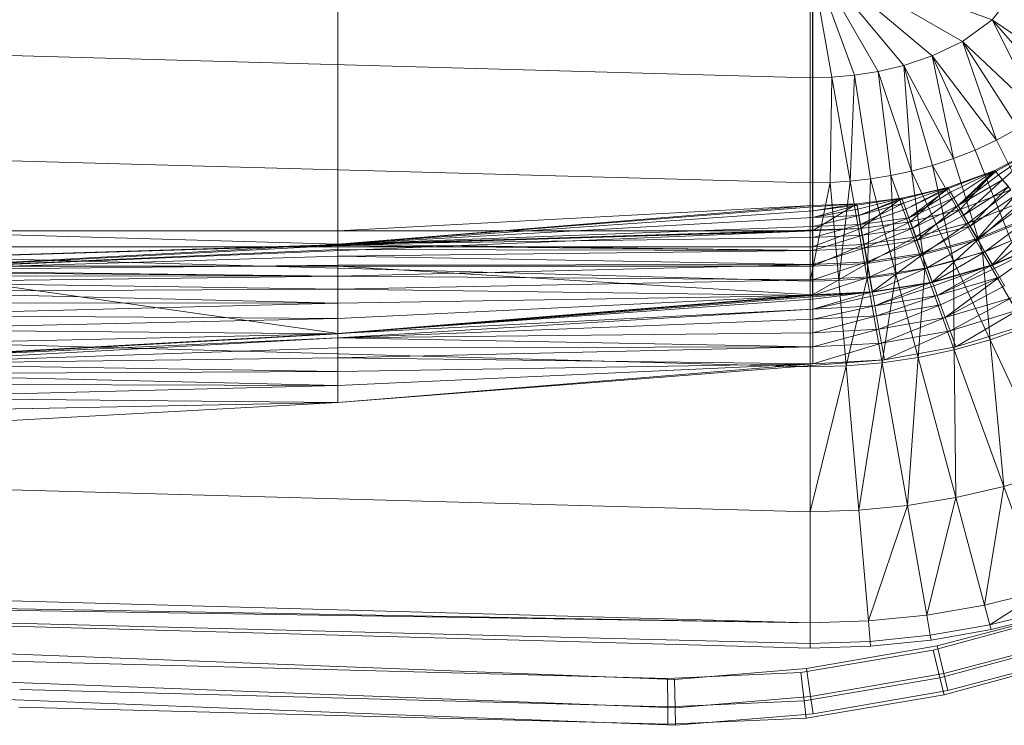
# Model space of a CAD drawing. Header units: metres. Extents: x 391.1 to 427.5, y 12.7 to 28.4.
# Tile 76 of 151: x 407.872 to 408.111, y 26.125 to 26.295. Entities that reach past the tile are written whole.
import ezdxf

# ---------------------------------------------------------------- set-up
doc = ezdxf.new("R2010")
doc.units = ezdxf.units.M
for name, color, linetype, lineweight in [('A-DETL-____-MBND', 7, 'Continuous', 18), ('A-DETL-GENF-OTLN', 7, 'Continuous', 18), ('A-GENM-____-OTLN', 7, 'Continuous', 18)]:
    doc.layers.add(name, color=color, linetype=linetype, lineweight=lineweight)

# ---------------------------------------------------------------- blocks, each defined once
blk = doc.blocks.new('Family - LONDR55-XX_ZZ-ARQ-CAA-M3D-Londres55-154724-04_ENLLUMENAT_P1')
at = {"layer": 'A-DETL-____-MBND', "color": 253, "true_color": 0xaaaaaa}
for p, q in [((0.3742, 0.40749), (0.36709, 0.72691)), ((0.3742, 0.40749), (0.36709, 0.72691)), ((0.21897, 0.7262), (0.23305, 0.21652)), ((0.24439, 0.7262), (0.25847, 0.21652)), ((0.26816, 0.7262), (0.28224, 0.21652)), ((0.28568, 0.7262), (0.26951, 0.2042)), ((0.26951, 0.2042), (0.28565, 0.7256)), ((0.26951, 0.2042), (0.28565, 0.7256)), ((0.27003, 0.21593), (0.28565, 0.7256)), ((0.27003, 0.21593), (0.28565, 0.7256)), ((0.28891, 0.7262), (0.30299, 0.21652)), ((0.32395, 0.7262), (0.33803, 0.21652)), ((0.35083, 0.7262), (0.36491, 0.21652)), ((0.35578, 0.7262), (0.36491, 0.21652)), ((0.35697, 0.7262), (0.36491, 0.21652)), ((0.35697, 0.7262), (0.36986, 0.21652)), ((0.35697, 0.7262), (0.37104, 0.21652)), ((0.27003, 0.44571), (0.27003, 0.33082)), ((0.27003, 0.44571), (0.2733, 0.33082)), ((0.27003, 0.44571), (0.27003, 0.33082)), ((0.27003, 0.44571), (0.2733, 0.33082)), ((0.27003, 0.21593), (0.27965, 0.44571)), ((0.27003, 0.21593), (0.27965, 0.44571)), ((0.27003, 0.44571), (0.27003, 0.33082)), ((0.27003, 0.44571), (0.27003, 0.33082)), ((0.27965, 0.44571), (0.2733, 0.33082)), ((0.2733, 0.33082), (0.27965, 0.44571)), ((0.27965, 0.44571), (0.2733, 0.33082)), ((0.2733, 0.33082), (0.27965, 0.44571)), ((0.27965, 0.44571), (0.27362, 0.33082)), ((0.27362, 0.33082), (0.27965, 0.44571)), ((0.27392, 0.44571), (0.27392, 0.33082)), ((0.27392, 0.44571), (0.27392, 0.33082)), ((0.27965, 0.44571), (0.2746, 0.33082)), ((0.2746, 0.33082), (0.27965, 0.44571)), ((0.27965, 0.44571), (0.2762, 0.33082)), ((0.2762, 0.33082), (0.27965, 0.44571)), ((0.27965, 0.44571), (0.27837, 0.33082)), ((0.27837, 0.33082), (0.27965, 0.44571)), ((0.27859, 0.44571), (0.27859, 0.33082)), ((0.27859, 0.44571), (0.29491, 0.33082)), ((0.27859, 0.44571), (0.27859, 0.33082)), ((0.27859, 0.44571), (0.29491, 0.33082)), ((0.27965, 0.44571), (0.28105, 0.33082)), ((0.27965, 0.44571), (0.28105, 0.33082)), ((0.27996, 0.44571), (0.28105, 0.33082)), ((0.27996, 0.44571), (0.28105, 0.33082)), ((0.28094, 0.44571), (0.28105, 0.33082)), ((0.28094, 0.44571), (0.28105, 0.33082)), ((0.28254, 0.44571), (0.28105, 0.33082)), ((0.28105, 0.33082), (0.28254, 0.44571)), ((0.28254, 0.44571), (0.28415, 0.33082)), ((0.28254, 0.44571), (0.28415, 0.33082)), ((0.28471, 0.44571), (0.28415, 0.33082)), ((0.28415, 0.33082), (0.28471, 0.44571)), ((0.28471, 0.44571), (0.28758, 0.33082)), ((0.28471, 0.44571), (0.28758, 0.33082)), ((0.28739, 0.44571), (0.28758, 0.33082)), ((0.28739, 0.44571), (0.28758, 0.33082)), ((0.29049, 0.44571), (0.28758, 0.33082)), ((0.28758, 0.33082), (0.29049, 0.44571)), ((0.29049, 0.44571), (0.29124, 0.33082)), ((0.29049, 0.44571), (0.29124, 0.33082)), ((0.29392, 0.44571), (0.29124, 0.33082)), ((0.29124, 0.33082), (0.29392, 0.44571)), ((0.29392, 0.44571), (0.29501, 0.33082)), ((0.29392, 0.44571), (0.29501, 0.33082)), ((0.30126, 0.44572), (0.29491, 0.33082)), ((0.29491, 0.33082), (0.30126, 0.44572)), ((0.29758, 0.44571), (0.29501, 0.33082)), ((0.29501, 0.33082), (0.29758, 0.44571)), ((0.29501, 0.33082), (0.30135, 0.44571)), ((0.30126, 0.44572), (0.29591, 0.33077)), ((0.29591, 0.33077), (0.30126, 0.44572)), ((0.29591, 0.33077), (0.30226, 0.44566)), ((0.29591, 0.33077), (0.30226, 0.44566)), ((0.30226, 0.44566), (0.29837, 0.33077)), ((0.29837, 0.33077), (0.30226, 0.44566)), ((0.30226, 0.44566), (0.3008, 0.33077)), ((0.3008, 0.33077), (0.30226, 0.44566)), ((0.30226, 0.44566), (0.30408, 0.33077)), ((0.30226, 0.44566), (0.30408, 0.33077)), ((0.30471, 0.44566), (0.30408, 0.33077)), ((0.30408, 0.33077), (0.30471, 0.44566)), ((0.30471, 0.44566), (0.3075, 0.33077)), ((0.30471, 0.44566), (0.3075, 0.33077)), ((0.30715, 0.44566), (0.3075, 0.33077)), ((0.30715, 0.44566), (0.3075, 0.33077)), ((0.31043, 0.44566), (0.3075, 0.33077)), ((0.3075, 0.33077), (0.31043, 0.44566)), ((0.31043, 0.44566), (0.3116, 0.33076)), ((0.31043, 0.44566), (0.3116, 0.33076)), ((0.31384, 0.44566), (0.3116, 0.33076)), ((0.3116, 0.33076), (0.31384, 0.44566)), ((0.3116, 0.33076), (0.31794, 0.44566)), ((0.37612, 0.31375), (0.37121, 0.44025)), ((0.37612, 0.31375), (0.37121, 0.44025)), ((0.37121, 0.44025), (0.37612, 0.31375)), ((0.37612, 0.31375), (0.37121, 0.44025)), ((0.37805, 0.44054), (0.38296, 0.31404)), ((0.37805, 0.44054), (0.38296, 0.31404)), ((0.38227, 0.44073), (0.38718, 0.31422)), ((0.38227, 0.44073), (0.38718, 0.31422)), ((0.37833, 0.25103), (0.3742, 0.40749)), ((0.37833, 0.25103), (0.3742, 0.40749)), ((0.38517, 0.25097), (0.38104, 0.40776)), ((0.38517, 0.25097), (0.38104, 0.40776)), ((0.3894, 0.25093), (0.38526, 0.40793)), ((0.3894, 0.25093), (0.38526, 0.40793)), ((0.13594, 0.33082), (0.27003, 0.33082)), ((0.13594, 0.33082), (0.27003, 0.33082)), ((0.13594, 0.33082), (0.27003, 0.33082)), ((0.13594, 0.33082), (0.27003, 0.33082)), ((0.26396, 0.21587), (0.27003, 0.33082)), ((0.2733, 0.33082), (0.26396, 0.21587)), ((0.26396, 0.21587), (0.27003, 0.33082)), ((0.2733, 0.33082), (0.26396, 0.21587)), ((0.26396, 0.21587), (0.2733, 0.33082)), ((0.26396, 0.21587), (0.27003, 0.33082)), ((0.26396, 0.21587), (0.27003, 0.33082)), ((0.2733, 0.33082), (0.26428, 0.21587)), ((0.26428, 0.21587), (0.2733, 0.33082)), ((0.2733, 0.33082), (0.26526, 0.21587)), ((0.26526, 0.21587), (0.2733, 0.33082)), ((0.2733, 0.33082), (0.26686, 0.21587)), ((0.26686, 0.21587), (0.2733, 0.33082)), ((0.2733, 0.33082), (0.26903, 0.21587)), ((0.26903, 0.21587), (0.2733, 0.33082)), ((0.27003, 0.33082), (0.27003, 0.21593)), ((0.27003, 0.33082), (0.2733, 0.33082)), ((0.27003, 0.33082), (0.27003, 0.21593)), ((0.2733, 0.33082), (0.27003, 0.21593)), ((0.27003, 0.33082), (0.27003, 0.21593)), ((0.27003, 0.21593), (0.2733, 0.33082)), ((0.27003, 0.21593), (0.27003, 0.33082)), ((0.27003, 0.33082), (0.27392, 0.33082)), ((0.27003, 0.33082), (0.27392, 0.33082)), ((0.27003, 0.33082), (0.27003, 0.21593)), ((0.2733, 0.33082), (0.2717, 0.21587)), ((0.2717, 0.21587), (0.2733, 0.33082)), ((0.2733, 0.33082), (0.27481, 0.21587)), ((0.2733, 0.33082), (0.27362, 0.33082)), ((0.2733, 0.33082), (0.27481, 0.21587)), ((0.2733, 0.33082), (0.27362, 0.33082)), ((0.27362, 0.33082), (0.27481, 0.21587)), ((0.27362, 0.33082), (0.2746, 0.33082)), ((0.27362, 0.33082), (0.27481, 0.21587)), ((0.27362, 0.33082), (0.2746, 0.33082)), ((0.27392, 0.33082), (0.27392, 0.21593)), ((0.27392, 0.33082), (0.27859, 0.33082)), ((0.27392, 0.33082), (0.27859, 0.33082)), ((0.27392, 0.33082), (0.27392, 0.21593)), ((0.2746, 0.33082), (0.27481, 0.21587)), ((0.2746, 0.33082), (0.2762, 0.33082)), ((0.2746, 0.33082), (0.27481, 0.21587)), ((0.2746, 0.33082), (0.2762, 0.33082)), ((0.2762, 0.33082), (0.27481, 0.21587)), ((0.27481, 0.21587), (0.2762, 0.33082)), ((0.2762, 0.33082), (0.27824, 0.21587)), ((0.2762, 0.33082), (0.27837, 0.33082)), ((0.2762, 0.33082), (0.27824, 0.21587)), ((0.2762, 0.33082), (0.27837, 0.33082)), ((0.27837, 0.33082), (0.27824, 0.21587)), ((0.27824, 0.21587), (0.27837, 0.33082)), ((0.27824, 0.21587), (0.28105, 0.33082)), ((0.27824, 0.21587), (0.28105, 0.33082)), ((0.27837, 0.33082), (0.28105, 0.33082)), ((0.27837, 0.33082), (0.28105, 0.33082)), ((0.27859, 0.33082), (0.27859, 0.21593)), ((0.29491, 0.33082), (0.27859, 0.33082)), ((0.27859, 0.33082), (0.28557, 0.21593)), ((0.27859, 0.33082), (0.27859, 0.21593)), ((0.27859, 0.33082), (0.29491, 0.33082)), ((0.27859, 0.33082), (0.28557, 0.21593)), ((0.28105, 0.33082), (0.28189, 0.21587)), ((0.28105, 0.33082), (0.28415, 0.33082)), ((0.28105, 0.33082), (0.28189, 0.21587)), ((0.28105, 0.33082), (0.28415, 0.33082)), ((0.28415, 0.33082), (0.28189, 0.21587)), ((0.28189, 0.21587), (0.28415, 0.33082)), ((0.28415, 0.33082), (0.28567, 0.21587)), ((0.28415, 0.33082), (0.28758, 0.33082)), ((0.28415, 0.33082), (0.28758, 0.33082)), ((0.28415, 0.33082), (0.28567, 0.21587)), ((0.2849, 0.20142), (0.29501, 0.33082)), ((0.29491, 0.33082), (0.28557, 0.21593)), ((0.28557, 0.21593), (0.29491, 0.33082)), ((0.28758, 0.33082), (0.28567, 0.21587)), ((0.28567, 0.21587), (0.29501, 0.33082)), ((0.28567, 0.21587), (0.28758, 0.33082)), ((0.28567, 0.21587), (0.29124, 0.33082)), ((0.28567, 0.21587), (0.29124, 0.33082)), ((0.28567, 0.21587), (0.29501, 0.33082)), ((0.29491, 0.33082), (0.28657, 0.21587)), ((0.28657, 0.21587), (0.29491, 0.33082)), ((0.28758, 0.33082), (0.29124, 0.33082)), ((0.28758, 0.33082), (0.29124, 0.33082)), ((0.29491, 0.33082), (0.28902, 0.21587)), ((0.28902, 0.21587), (0.29491, 0.33082)), ((0.28902, 0.21587), (0.29591, 0.33077)), ((0.28902, 0.21587), (0.29591, 0.33077)), ((0.29124, 0.33082), (0.29501, 0.33082)), ((0.29124, 0.33082), (0.29501, 0.33082)), ((0.29591, 0.33077), (0.29146, 0.21587)), ((0.29146, 0.21587), (0.29591, 0.33077)), ((0.29591, 0.33077), (0.29474, 0.21587)), ((0.29474, 0.21587), (0.29591, 0.33077)), ((0.29491, 0.33082), (0.29591, 0.33077)), ((0.29491, 0.33082), (0.29591, 0.33077)), ((0.29591, 0.33077), (0.29816, 0.21587)), ((0.29591, 0.33077), (0.29837, 0.33077)), ((0.29591, 0.33077), (0.29816, 0.21587)), ((0.29591, 0.33077), (0.29837, 0.33077)), ((0.29837, 0.33077), (0.29816, 0.21587)), ((0.29816, 0.21587), (0.29837, 0.33077)), ((0.29816, 0.21587), (0.3008, 0.33077)), ((0.29816, 0.21587), (0.3008, 0.33077)), ((0.29837, 0.33077), (0.3008, 0.33077)), ((0.29837, 0.33077), (0.3008, 0.33077)), ((0.3008, 0.33077), (0.30225, 0.21587)), ((0.3008, 0.33077), (0.30408, 0.33077)), ((0.3008, 0.33077), (0.30225, 0.21587)), ((0.3008, 0.33077), (0.30408, 0.33077)), ((0.30124, 0.19854), (0.3116, 0.33076)), ((0.30408, 0.33077), (0.30225, 0.21587)), ((0.30225, 0.21587), (0.30408, 0.33077)), ((0.30225, 0.21587), (0.3075, 0.33077)), ((0.30225, 0.21587), (0.3075, 0.33077)), ((0.30225, 0.21587), (0.3116, 0.33076)), ((0.30225, 0.21587), (0.3116, 0.33076)), ((0.30408, 0.33077), (0.3075, 0.33077)), ((0.30408, 0.33077), (0.3075, 0.33077)), ((0.3075, 0.33077), (0.3116, 0.33076)), ((0.3075, 0.33077), (0.3116, 0.33076)), ((0.37858, 0.24933), (0.37612, 0.31375)), ((0.37858, 0.24933), (0.37612, 0.31375)), ((0.37612, 0.31375), (0.37858, 0.24933)), ((0.37858, 0.24933), (0.37612, 0.31375)), ((0.38296, 0.31404), (0.38543, 0.24916)), ((0.38296, 0.31404), (0.38543, 0.24916)), ((0.38718, 0.31422), (0.38966, 0.24905)), ((0.38718, 0.31422), (0.38966, 0.24905)), ((0.37692, 0.21873), (0.37833, 0.25103)), ((0.37692, 0.21873), (0.37833, 0.25103)), ((0.38517, 0.25097), (0.37833, 0.25103)), ((0.37833, 0.25103), (0.38517, 0.25097)), ((0.38373, 0.21793), (0.38517, 0.25097)), ((0.38373, 0.21793), (0.38517, 0.25097)), ((0.3894, 0.25093), (0.38517, 0.25097)), ((0.38517, 0.25097), (0.3894, 0.25093)), ((0.38794, 0.21744), (0.3894, 0.25093)), ((0.38794, 0.21744), (0.3894, 0.25093)), ((0.3759, 0.21736), (0.37858, 0.24933)), ((0.3759, 0.21736), (0.37858, 0.24933)), ((0.37858, 0.24933), (0.3759, 0.21736)), ((0.3759, 0.21736), (0.37858, 0.24933)), ((0.38543, 0.24916), (0.37858, 0.24933)), ((0.37858, 0.24933), (0.38543, 0.24916)), ((0.38543, 0.24916), (0.38269, 0.2164)), ((0.38543, 0.24916), (0.38269, 0.2164)), ((0.38966, 0.24905), (0.38543, 0.24916)), ((0.38543, 0.24916), (0.38966, 0.24905)), ((0.38966, 0.24905), (0.38688, 0.2158)), ((0.38966, 0.24905), (0.38688, 0.2158)), ((0.37046, 0.18578), (0.3759, 0.21736)), ((0.37046, 0.18578), (0.3759, 0.21736)), ((0.3759, 0.21736), (0.37046, 0.18578)), ((0.37046, 0.18578), (0.3759, 0.21736)), ((0.37152, 0.18674), (0.37692, 0.21873)), ((0.37152, 0.18674), (0.37692, 0.21873)), ((0.38269, 0.2164), (0.3759, 0.21736)), ((0.3759, 0.21736), (0.38269, 0.2164)), ((0.38373, 0.21793), (0.37692, 0.21873)), ((0.37692, 0.21873), (0.38373, 0.21793)), ((0.3782, 0.18512), (0.38373, 0.21793)), ((0.3782, 0.18512), (0.38373, 0.21793)), ((0.38232, 0.18411), (0.38794, 0.21744)), ((0.38232, 0.18411), (0.38794, 0.21744)), ((0.38794, 0.21744), (0.38373, 0.21793)), ((0.38373, 0.21793), (0.38794, 0.21744)), ((0.27003, 0.21593), (0.13594, 0.21593)), ((0.13594, 0.21593), (0.27003, 0.21593)), ((0.142, 0.21587), (0.26396, 0.21587)), ((0.142, 0.21587), (0.26396, 0.21587)), ((0.20299, 0.21652), (0.21904, 0.17244)), ((0.23305, 0.21652), (0.20299, 0.21652)), ((0.20299, 0.21652), (0.22426, 0.17968)), ((0.20299, 0.21652), (0.22776, 0.18699)), ((0.20299, 0.21652), (0.23005, 0.19381)), ((0.20299, 0.21652), (0.23151, 0.20005)), ((0.20299, 0.21652), (0.23241, 0.20581)), ((0.20299, 0.21652), (0.2329, 0.21124)), ((0.23305, 0.21652), (0.2329, 0.21124)), ((0.25847, 0.21652), (0.23305, 0.21652)), ((0.25847, 0.21652), (0.25836, 0.21167)), ((0.28224, 0.21652), (0.25836, 0.21167)), ((0.25847, 0.21652), (0.28224, 0.21652)), ((0.26352, 0.20519), (0.27003, 0.21593)), ((0.26352, 0.20519), (0.27003, 0.21593)), ((0.26396, 0.21587), (0.26352, 0.20519)), ((0.26352, 0.20519), (0.26526, 0.21587)), ((0.26352, 0.20519), (0.26396, 0.21587)), ((0.26352, 0.20519), (0.26428, 0.21587)), ((0.26352, 0.20519), (0.26428, 0.21587)), ((0.26352, 0.20519), (0.26526, 0.21587)), ((0.26352, 0.20519), (0.26396, 0.21587)), ((0.26352, 0.20519), (0.26396, 0.21587)), ((0.26526, 0.21587), (0.26383, 0.20514)), ((0.26383, 0.20514), (0.26686, 0.21587)), ((0.26383, 0.20514), (0.26526, 0.21587)), ((0.26383, 0.20514), (0.26686, 0.21587)), ((0.27003, 0.21593), (0.26396, 0.21587)), ((0.26396, 0.21587), (0.27003, 0.21593)), ((0.26396, 0.21587), (0.27003, 0.21593)), ((0.26396, 0.21587), (0.26428, 0.21587)), ((0.26396, 0.21587), (0.26428, 0.21587)), ((0.26428, 0.21587), (0.26526, 0.21587)), ((0.26428, 0.21587), (0.26526, 0.21587)), ((0.26686, 0.21587), (0.2648, 0.20497)), ((0.2648, 0.20497), (0.26686, 0.21587)), ((0.26526, 0.21587), (0.26686, 0.21587)), ((0.26526, 0.21587), (0.26686, 0.21587)), ((0.26686, 0.21587), (0.26637, 0.20469)), ((0.26637, 0.20469), (0.26686, 0.21587)), ((0.26637, 0.20469), (0.26903, 0.21587)), ((0.26637, 0.20469), (0.26903, 0.21587)), ((0.26686, 0.21587), (0.26903, 0.21587)), ((0.26686, 0.21587), (0.26903, 0.21587)), ((0.26903, 0.21587), (0.26851, 0.20431)), ((0.26851, 0.20431), (0.26903, 0.21587)), ((0.26851, 0.20431), (0.2717, 0.21587)), ((0.26851, 0.20431), (0.2717, 0.21587)), ((0.26903, 0.21587), (0.2717, 0.21587)), ((0.26903, 0.21587), (0.2717, 0.21587)), ((0.27003, 0.21593), (0.26951, 0.2042)), ((0.26951, 0.2042), (0.27003, 0.21593)), ((0.27003, 0.21593), (0.26951, 0.2042)), ((0.26951, 0.2042), (0.27003, 0.21593)), ((0.26951, 0.2042), (0.27392, 0.21593)), ((0.26951, 0.2042), (0.27392, 0.21593)), ((0.27003, 0.21593), (0.27392, 0.21593)), ((0.27003, 0.21593), (0.27392, 0.21593)), ((0.2717, 0.21587), (0.27115, 0.20385)), ((0.27115, 0.20385), (0.2717, 0.21587)), ((0.27115, 0.20385), (0.27481, 0.21587)), ((0.27115, 0.20385), (0.27481, 0.21587)), ((0.2717, 0.21587), (0.27481, 0.21587)), ((0.2717, 0.21587), (0.27481, 0.21587)), ((0.27392, 0.21593), (0.27334, 0.20352)), ((0.27334, 0.20352), (0.27392, 0.21593)), ((0.27334, 0.20352), (0.27859, 0.21593)), ((0.27334, 0.20352), (0.27859, 0.21593)), ((0.27392, 0.21593), (0.27859, 0.21593)), ((0.27392, 0.21593), (0.27859, 0.21593)), ((0.27481, 0.21587), (0.2742, 0.20331)), ((0.2742, 0.20331), (0.27481, 0.21587)), ((0.2742, 0.20331), (0.27824, 0.21587)), ((0.2742, 0.20331), (0.27824, 0.21587)), ((0.27481, 0.21587), (0.27824, 0.21587)), ((0.27481, 0.21587), (0.27824, 0.21587)), ((0.27824, 0.21587), (0.27758, 0.20272)), ((0.27758, 0.20272), (0.27824, 0.21587)), ((0.27758, 0.20272), (0.28189, 0.21587)), ((0.27758, 0.20272), (0.28189, 0.21587)), ((0.27859, 0.21593), (0.27794, 0.20271)), ((0.27794, 0.20271), (0.27859, 0.21593)), ((0.27794, 0.20271), (0.28557, 0.21593)), ((0.27794, 0.20271), (0.28557, 0.21593)), ((0.27824, 0.21587), (0.28189, 0.21587)), ((0.27824, 0.21587), (0.28189, 0.21587)), ((0.27859, 0.21593), (0.28557, 0.21593)), ((0.28557, 0.21593), (0.27859, 0.21593)), ((0.28189, 0.21587), (0.28118, 0.20208)), ((0.28118, 0.20208), (0.28189, 0.21587)), ((0.28118, 0.20208), (0.28567, 0.21587)), ((0.28118, 0.20208), (0.28567, 0.21587)), ((0.28189, 0.21587), (0.28567, 0.21587)), ((0.28189, 0.21587), (0.28567, 0.21587)), ((0.28224, 0.21652), (0.28205, 0.2096)), ((0.28224, 0.21652), (0.30299, 0.21652)), ((0.28557, 0.21593), (0.28482, 0.2015)), ((0.28482, 0.2015), (0.28557, 0.21593)), ((0.28482, 0.2015), (0.28657, 0.21587)), ((0.28482, 0.2015), (0.28902, 0.21587)), ((0.28482, 0.2015), (0.28657, 0.21587)), ((0.28482, 0.2015), (0.28902, 0.21587)), ((0.28567, 0.21587), (0.2849, 0.20142)), ((0.2849, 0.20142), (0.28567, 0.21587)), ((0.28557, 0.21593), (0.28657, 0.21587)), ((0.28557, 0.21593), (0.28657, 0.21587)), ((0.28902, 0.21587), (0.28579, 0.20127)), ((0.28579, 0.20127), (0.28902, 0.21587)), ((0.28657, 0.21587), (0.28902, 0.21587)), ((0.28657, 0.21587), (0.28902, 0.21587)), ((0.28902, 0.21587), (0.28821, 0.20085)), ((0.28821, 0.20085), (0.28902, 0.21587)), ((0.28821, 0.20085), (0.29146, 0.21587)), ((0.28821, 0.20085), (0.29146, 0.21587)), ((0.28902, 0.21587), (0.29146, 0.21587)), ((0.28902, 0.21587), (0.29146, 0.21587)), ((0.29146, 0.21587), (0.29061, 0.20042)), ((0.29061, 0.20042), (0.29146, 0.21587)), ((0.29061, 0.20042), (0.29474, 0.21587)), ((0.29061, 0.20042), (0.29474, 0.21587)), ((0.29146, 0.21587), (0.29474, 0.21587)), ((0.29146, 0.21587), (0.29474, 0.21587)), ((0.29474, 0.21587), (0.29384, 0.19985)), ((0.29384, 0.19985), (0.29474, 0.21587)), ((0.29384, 0.19985), (0.29816, 0.21587)), ((0.29384, 0.19985), (0.29816, 0.21587)), ((0.29474, 0.21587), (0.29816, 0.21587)), ((0.29474, 0.21587), (0.29816, 0.21587)), ((0.29816, 0.21587), (0.2972, 0.19926)), ((0.2972, 0.19926), (0.29816, 0.21587)), ((0.2972, 0.19926), (0.30225, 0.21587)), ((0.2972, 0.19926), (0.30225, 0.21587)), ((0.29816, 0.21587), (0.30225, 0.21587)), ((0.29816, 0.21587), (0.30225, 0.21587)), ((0.30225, 0.21587), (0.30124, 0.19854)), ((0.30124, 0.19854), (0.30225, 0.21587)), ((0.30299, 0.21652), (0.30274, 0.20779)), ((0.33803, 0.21652), (0.30274, 0.20779)), ((0.30299, 0.21652), (0.33803, 0.21652)), ((0.33803, 0.21652), (0.33765, 0.20474)), ((0.33803, 0.21652), (0.36491, 0.21652)), ((0.36491, 0.21652), (0.36443, 0.20239)), ((0.36986, 0.21652), (0.36491, 0.21652)), ((0.36986, 0.21652), (0.36936, 0.20196)), ((0.37104, 0.21652), (0.36986, 0.21652)), ((0.37104, 0.21652), (0.37054, 0.20186)), ((0.38269, 0.2164), (0.37714, 0.18417)), ((0.38269, 0.2164), (0.37714, 0.18417)), ((0.38688, 0.2158), (0.38126, 0.18317)), ((0.38688, 0.2158), (0.38126, 0.18317)), ((0.38688, 0.2158), (0.38269, 0.2164)), ((0.38269, 0.2164), (0.38688, 0.2158)), ((0.2329, 0.21124), (0.23241, 0.20581)), ((0.25836, 0.21167), (0.2329, 0.21124)), ((0.2329, 0.21124), (0.25803, 0.20681)), ((0.25836, 0.21167), (0.25803, 0.20681)), ((0.25836, 0.21167), (0.28205, 0.2096)), ((0.28205, 0.2096), (0.25803, 0.20681)), ((0.28205, 0.2096), (0.28149, 0.20268)), ((0.30274, 0.20779), (0.28149, 0.20268)), ((0.28205, 0.2096), (0.30274, 0.20779)), ((0.30274, 0.20779), (0.30196, 0.19907)), ((0.30274, 0.20779), (0.33765, 0.20474)), ((0.23241, 0.20581), (0.23151, 0.20005)), ((0.25803, 0.20681), (0.23241, 0.20581)), ((0.23241, 0.20581), (0.25747, 0.20192)), ((0.25803, 0.20681), (0.25747, 0.20192)), ((0.25803, 0.20681), (0.28149, 0.20268)), ((0.26352, 0.20519), (0.26214, 0.19434)), ((0.26214, 0.19434), (0.26352, 0.20519)), ((0.26352, 0.20519), (0.26214, 0.19434)), ((0.26214, 0.19434), (0.26352, 0.20519)), ((0.26214, 0.19434), (0.26383, 0.20514)), ((0.26214, 0.19434), (0.26383, 0.20514)), ((0.26214, 0.19434), (0.2648, 0.20497)), ((0.26214, 0.19434), (0.2648, 0.20497)), ((0.26352, 0.20519), (0.26383, 0.20514)), ((0.26352, 0.20519), (0.26383, 0.20514)), ((0.26352, 0.20519), (0.26951, 0.2042)), ((0.26352, 0.20519), (0.26951, 0.2042)), ((0.26383, 0.20514), (0.2648, 0.20497)), ((0.26383, 0.20514), (0.2648, 0.20497)), ((0.2648, 0.20497), (0.26637, 0.20469)), ((0.2648, 0.20497), (0.26637, 0.20469)), ((0.28149, 0.20268), (0.25747, 0.20192)), ((0.26214, 0.19434), (0.26637, 0.20469)), ((0.26214, 0.19434), (0.26637, 0.20469)), ((0.26214, 0.19434), (0.26951, 0.2042)), ((0.26214, 0.19434), (0.26951, 0.2042)), ((0.26637, 0.20469), (0.26244, 0.19423)), ((0.26244, 0.19423), (0.26637, 0.20469)), ((0.26637, 0.20469), (0.26336, 0.19389)), ((0.26336, 0.19389), (0.26637, 0.20469)), ((0.26336, 0.19389), (0.26851, 0.20431)), ((0.26336, 0.19389), (0.26851, 0.20431)), ((0.26851, 0.20431), (0.26486, 0.19335)), ((0.26486, 0.19335), (0.26851, 0.20431)), ((0.26637, 0.20469), (0.26851, 0.20431)), ((0.26637, 0.20469), (0.26851, 0.20431)), ((0.26851, 0.20431), (0.2669, 0.1926)), ((0.2669, 0.1926), (0.26851, 0.20431)), ((0.2669, 0.1926), (0.27115, 0.20385)), ((0.2669, 0.1926), (0.27115, 0.20385)), ((0.26951, 0.2042), (0.26786, 0.19232)), ((0.26951, 0.2042), (0.26786, 0.19232)), ((0.26786, 0.19232), (0.26951, 0.2042)), ((0.26786, 0.19232), (0.27334, 0.20352)), ((0.26786, 0.19232), (0.27334, 0.20352)), ((0.26851, 0.20431), (0.27115, 0.20385)), ((0.26851, 0.20431), (0.27115, 0.20385)), ((0.27115, 0.20385), (0.26942, 0.19169)), ((0.26942, 0.19169), (0.27115, 0.20385)), ((0.26942, 0.19169), (0.2742, 0.20331)), ((0.26942, 0.19169), (0.2742, 0.20331)), ((0.26951, 0.2042), (0.27334, 0.20352)), ((0.26951, 0.2042), (0.27334, 0.20352)), ((0.27115, 0.20385), (0.2742, 0.20331)), ((0.27115, 0.20385), (0.2742, 0.20331)), ((0.27334, 0.20352), (0.27152, 0.19099)), ((0.27152, 0.19099), (0.27334, 0.20352)), ((0.27152, 0.19099), (0.27794, 0.20271)), ((0.27152, 0.19099), (0.27794, 0.20271)), ((0.2742, 0.20331), (0.27233, 0.19063)), ((0.27233, 0.19063), (0.2742, 0.20331)), ((0.27233, 0.19063), (0.27758, 0.20272)), ((0.27233, 0.19063), (0.27758, 0.20272)), ((0.27334, 0.20352), (0.27794, 0.20271)), ((0.27334, 0.20352), (0.27794, 0.20271)), ((0.2742, 0.20331), (0.27758, 0.20272)), ((0.2742, 0.20331), (0.27758, 0.20272)), ((0.27758, 0.20272), (0.27556, 0.18945)), ((0.27556, 0.18945), (0.27758, 0.20272)), ((0.27794, 0.20271), (0.27591, 0.18939)), ((0.27591, 0.18939), (0.27794, 0.20271)), ((0.27758, 0.20272), (0.28118, 0.20208)), ((0.27758, 0.20272), (0.28118, 0.20208)), ((0.27794, 0.20271), (0.28482, 0.2015)), ((0.27794, 0.20271), (0.28482, 0.2015)), ((0.28149, 0.20268), (0.28055, 0.19574)), ((0.28149, 0.20268), (0.30196, 0.19907)), ((0.33765, 0.20474), (0.30196, 0.19907)), ((0.33765, 0.20474), (0.3365, 0.19298)), ((0.33765, 0.20474), (0.36443, 0.20239)), ((0.25747, 0.20192), (0.25668, 0.19698)), ((0.25747, 0.20192), (0.28055, 0.19574)), ((0.27556, 0.18945), (0.28118, 0.20208)), ((0.27556, 0.18945), (0.28118, 0.20208)), ((0.27591, 0.18939), (0.28482, 0.2015)), ((0.27591, 0.18939), (0.28482, 0.2015)), ((0.28118, 0.20208), (0.27899, 0.1882)), ((0.27899, 0.1882), (0.28118, 0.20208)), ((0.27899, 0.1882), (0.2849, 0.20142)), ((0.27899, 0.1882), (0.2849, 0.20142)), ((0.28118, 0.20208), (0.2849, 0.20142)), ((0.28118, 0.20208), (0.2849, 0.20142)), ((0.28482, 0.2015), (0.28247, 0.187)), ((0.28247, 0.187), (0.28482, 0.2015)), ((0.28247, 0.187), (0.28579, 0.20127)), ((0.28247, 0.187), (0.28579, 0.20127)), ((0.28247, 0.187), (0.28821, 0.20085)), ((0.28247, 0.187), (0.28821, 0.20085)), ((0.2849, 0.20142), (0.28254, 0.18691)), ((0.28821, 0.20085), (0.28339, 0.18661)), ((0.28339, 0.18661), (0.28821, 0.20085)), ((0.28482, 0.2015), (0.28579, 0.20127)), ((0.28482, 0.2015), (0.28579, 0.20127)), ((0.28821, 0.20085), (0.28569, 0.18577)), ((0.28569, 0.18577), (0.28821, 0.20085)), ((0.28569, 0.18577), (0.29061, 0.20042)), ((0.28569, 0.18577), (0.29061, 0.20042)), ((0.28579, 0.20127), (0.28821, 0.20085)), ((0.28579, 0.20127), (0.28821, 0.20085)), ((0.29061, 0.20042), (0.28798, 0.18494)), ((0.28798, 0.18494), (0.29061, 0.20042)), ((0.28821, 0.20085), (0.29061, 0.20042)), ((0.28821, 0.20085), (0.29061, 0.20042)), ((0.29061, 0.20042), (0.29384, 0.19985)), ((0.29061, 0.20042), (0.29384, 0.19985)), ((0.36443, 0.20239), (0.3365, 0.19298)), ((0.36443, 0.20239), (0.363, 0.1883)), ((0.36443, 0.20239), (0.36936, 0.20196)), ((0.36936, 0.20196), (0.36787, 0.18745)), ((0.37054, 0.20186), (0.36904, 0.18724)), ((0.36936, 0.20196), (0.37054, 0.20186)), ((0.23151, 0.20005), (0.23005, 0.19381)), ((0.23151, 0.20005), (0.25562, 0.19198)), ((0.25668, 0.19698), (0.23151, 0.20005)), ((0.30196, 0.19907), (0.28055, 0.19574)), ((0.28798, 0.18494), (0.29384, 0.19985)), ((0.28798, 0.18494), (0.29384, 0.19985)), ((0.29384, 0.19985), (0.29107, 0.18381)), ((0.29107, 0.18381), (0.29384, 0.19985)), ((0.29107, 0.18381), (0.2972, 0.19926)), ((0.29107, 0.18381), (0.2972, 0.19926)), ((0.29384, 0.19985), (0.2972, 0.19926)), ((0.29384, 0.19985), (0.2972, 0.19926)), ((0.2972, 0.19926), (0.29428, 0.18265)), ((0.29428, 0.18265), (0.2972, 0.19926)), ((0.29428, 0.18265), (0.30124, 0.19854)), ((0.29428, 0.18265), (0.30124, 0.19854)), ((0.2972, 0.19926), (0.30124, 0.19854)), ((0.2972, 0.19926), (0.30124, 0.19854)), ((0.30124, 0.19854), (0.29813, 0.18124)), ((0.30196, 0.19907), (0.30067, 0.19035)), ((0.30196, 0.19907), (0.3365, 0.19298)), ((0.25668, 0.19698), (0.25562, 0.19198)), ((0.25668, 0.19698), (0.27921, 0.18878)), ((0.28055, 0.19574), (0.25668, 0.19698)), ((0.28055, 0.19574), (0.27921, 0.18878)), ((0.28055, 0.19574), (0.30067, 0.19035)), ((0.23005, 0.19381), (0.22776, 0.18699)), ((0.23005, 0.19381), (0.25259, 0.18179)), ((0.25562, 0.19198), (0.23005, 0.19381)), ((0.23005, 0.19381), (0.25427, 0.18692)), ((0.26214, 0.19434), (0.25959, 0.18319)), ((0.25959, 0.18319), (0.26214, 0.19434)), ((0.26214, 0.19434), (0.25959, 0.18319)), ((0.25959, 0.18319), (0.26214, 0.19434)), ((0.25959, 0.18319), (0.26244, 0.19423)), ((0.25959, 0.18319), (0.26244, 0.19423)), ((0.25959, 0.18319), (0.26336, 0.19389)), ((0.25959, 0.18319), (0.26336, 0.19389)), ((0.25959, 0.18319), (0.26486, 0.19335)), ((0.25959, 0.18319), (0.26486, 0.19335)), ((0.26486, 0.19335), (0.25986, 0.18303)), ((0.25986, 0.18303), (0.26486, 0.19335)), ((0.26214, 0.19434), (0.26244, 0.19423)), ((0.26214, 0.19434), (0.26244, 0.19423)), ((0.26214, 0.19434), (0.26786, 0.19232)), ((0.26214, 0.19434), (0.26786, 0.19232)), ((0.26244, 0.19423), (0.26336, 0.19389)), ((0.26244, 0.19423), (0.26336, 0.19389)), ((0.26336, 0.19389), (0.26486, 0.19335)), ((0.26336, 0.19389), (0.26486, 0.19335)), ((0.26486, 0.19335), (0.2669, 0.1926)), ((0.26486, 0.19335), (0.2669, 0.1926)), ((0.3365, 0.19298), (0.30067, 0.19035)), ((0.3365, 0.19298), (0.33458, 0.18126)), ((0.3365, 0.19298), (0.363, 0.1883)), ((0.25562, 0.19198), (0.25427, 0.18692)), ((0.25562, 0.19198), (0.27744, 0.1818)), ((0.27921, 0.18878), (0.25562, 0.19198)), ((0.25959, 0.18319), (0.26786, 0.19232)), ((0.25959, 0.18319), (0.26786, 0.19232)), ((0.25986, 0.18303), (0.2669, 0.1926)), ((0.25986, 0.18303), (0.2669, 0.1926)), ((0.2669, 0.1926), (0.26071, 0.18254)), ((0.26071, 0.18254), (0.2669, 0.1926)), ((0.2669, 0.1926), (0.26209, 0.18174)), ((0.26209, 0.18174), (0.2669, 0.1926)), ((0.26209, 0.18174), (0.26942, 0.19169)), ((0.26209, 0.18174), (0.26942, 0.19169)), ((0.26942, 0.19169), (0.26397, 0.18066)), ((0.26397, 0.18066), (0.26942, 0.19169)), ((0.26397, 0.18066), (0.27233, 0.19063)), ((0.26397, 0.18066), (0.27233, 0.19063)), ((0.26786, 0.19232), (0.26487, 0.18021)), ((0.26786, 0.19232), (0.26487, 0.18021)), ((0.26487, 0.18021), (0.26786, 0.19232)), ((0.26487, 0.18021), (0.27152, 0.19099)), ((0.26487, 0.18021), (0.27152, 0.19099)), ((0.27233, 0.19063), (0.26629, 0.17932)), ((0.26629, 0.17932), (0.27233, 0.19063)), ((0.2669, 0.1926), (0.26942, 0.19169)), ((0.2669, 0.1926), (0.26942, 0.19169)), ((0.26786, 0.19232), (0.27152, 0.19099)), ((0.26786, 0.19232), (0.27152, 0.19099)), ((0.27152, 0.19099), (0.26824, 0.17826)), ((0.26824, 0.17826), (0.27152, 0.19099)), ((0.27233, 0.19063), (0.26898, 0.17777)), ((0.26898, 0.17777), (0.27233, 0.19063)), ((0.26942, 0.19169), (0.27233, 0.19063)), ((0.26942, 0.19169), (0.27233, 0.19063)), ((0.27152, 0.19099), (0.27591, 0.18939)), ((0.27152, 0.19099), (0.27591, 0.18939)), ((0.27233, 0.19063), (0.27556, 0.18945)), ((0.27233, 0.19063), (0.27556, 0.18945)), ((0.26824, 0.17826), (0.27591, 0.18939)), ((0.26824, 0.17826), (0.27591, 0.18939)), ((0.26898, 0.17777), (0.27556, 0.18945)), ((0.26898, 0.17777), (0.27556, 0.18945)), ((0.27556, 0.18945), (0.27195, 0.17605)), ((0.27195, 0.17605), (0.27556, 0.18945)), ((0.27195, 0.17605), (0.27899, 0.1882)), ((0.27195, 0.17605), (0.27899, 0.1882)), ((0.27591, 0.18939), (0.27228, 0.17592)), ((0.27228, 0.17592), (0.27591, 0.18939)), ((0.27899, 0.1882), (0.27512, 0.17422)), ((0.27512, 0.17422), (0.27899, 0.1882)), ((0.27556, 0.18945), (0.27899, 0.1882)), ((0.27556, 0.18945), (0.27899, 0.1882)), ((0.27591, 0.18939), (0.28247, 0.187)), ((0.27591, 0.18939), (0.28247, 0.187)), ((0.27921, 0.18878), (0.27744, 0.1818)), ((0.27899, 0.1882), (0.28254, 0.18691)), ((0.27899, 0.1882), (0.28254, 0.18691)), ((0.30067, 0.19035), (0.27921, 0.18878)), ((0.27921, 0.18878), (0.29882, 0.18164)), ((0.30067, 0.19035), (0.29882, 0.18164)), ((0.30067, 0.19035), (0.33458, 0.18126)), ((0.363, 0.1883), (0.33458, 0.18126)), ((0.363, 0.1883), (0.36059, 0.17429)), ((0.363, 0.1883), (0.36787, 0.18745)), ((0.22776, 0.18699), (0.22426, 0.17968)), ((0.22776, 0.18699), (0.24811, 0.1714)), ((0.25259, 0.18179), (0.22776, 0.18699)), ((0.22776, 0.18699), (0.25056, 0.17661)), ((0.25427, 0.18692), (0.25259, 0.18179)), ((0.25427, 0.18692), (0.27521, 0.17482)), ((0.27744, 0.1818), (0.25427, 0.18692)), ((0.27228, 0.17592), (0.28247, 0.187)), ((0.27228, 0.17592), (0.28247, 0.187)), ((0.27512, 0.17422), (0.28254, 0.18691)), ((0.27512, 0.17422), (0.28254, 0.18691)), ((0.28247, 0.187), (0.27833, 0.17243)), ((0.27833, 0.17243), (0.28247, 0.187)), ((0.27833, 0.17243), (0.28339, 0.18661)), ((0.27833, 0.17243), (0.28339, 0.18661)), ((0.28254, 0.18691), (0.27838, 0.17234)), ((0.28247, 0.187), (0.28339, 0.18661)), ((0.28247, 0.187), (0.28339, 0.18661)), ((0.28339, 0.18661), (0.28569, 0.18577)), ((0.28339, 0.18661), (0.28569, 0.18577)), ((0.36301, 0.15553), (0.37152, 0.18674)), ((0.36301, 0.15553), (0.37152, 0.18674)), ((0.36787, 0.18745), (0.36537, 0.17301)), ((0.36904, 0.18724), (0.36651, 0.1727)), ((0.36787, 0.18745), (0.36904, 0.18724)), ((0.3782, 0.18512), (0.37152, 0.18674)), ((0.37152, 0.18674), (0.3782, 0.18512)), ((0.27833, 0.17243), (0.28569, 0.18577)), ((0.27833, 0.17243), (0.28569, 0.18577)), ((0.28569, 0.18577), (0.27917, 0.17189)), ((0.27917, 0.17189), (0.28569, 0.18577)), ((0.28569, 0.18577), (0.28129, 0.17066)), ((0.28129, 0.17066), (0.28569, 0.18577)), ((0.28129, 0.17066), (0.28798, 0.18494)), ((0.28129, 0.17066), (0.28798, 0.18494)), ((0.28129, 0.17066), (0.29107, 0.18381)), ((0.28129, 0.17066), (0.29107, 0.18381)), ((0.29107, 0.18381), (0.2834, 0.16944)), ((0.2834, 0.16944), (0.29107, 0.18381)), ((0.28569, 0.18577), (0.28798, 0.18494)), ((0.28569, 0.18577), (0.28798, 0.18494)), ((0.29107, 0.18381), (0.28624, 0.1678)), ((0.28624, 0.1678), (0.29107, 0.18381)), ((0.28798, 0.18494), (0.29107, 0.18381)), ((0.28798, 0.18494), (0.29107, 0.18381)), ((0.29107, 0.18381), (0.29428, 0.18265)), ((0.29107, 0.18381), (0.29428, 0.18265)), ((0.3623, 0.15485), (0.37046, 0.18578)), ((0.3623, 0.15485), (0.37046, 0.18578)), ((0.37046, 0.18578), (0.3623, 0.15485)), ((0.3623, 0.15485), (0.37046, 0.18578)), ((0.37714, 0.18417), (0.3688, 0.15261)), ((0.37714, 0.18417), (0.3688, 0.15261)), ((0.36951, 0.15326), (0.3782, 0.18512)), ((0.36951, 0.15326), (0.3782, 0.18512)), ((0.37714, 0.18417), (0.37046, 0.18578)), ((0.37046, 0.18578), (0.37714, 0.18417)), ((0.37352, 0.15186), (0.38232, 0.18411)), ((0.37352, 0.15186), (0.38232, 0.18411)), ((0.38126, 0.18317), (0.37714, 0.18417)), ((0.37714, 0.18417), (0.38126, 0.18317)), ((0.38232, 0.18411), (0.3782, 0.18512)), ((0.3782, 0.18512), (0.38232, 0.18411)), ((0.25259, 0.18179), (0.25056, 0.17661)), ((0.27521, 0.17482), (0.25259, 0.18179)), ((0.2555, 0.1718), (0.25959, 0.18319)), ((0.2555, 0.1718), (0.25959, 0.18319)), ((0.25959, 0.18319), (0.2555, 0.1718)), ((0.2555, 0.1718), (0.25959, 0.18319)), ((0.2555, 0.1718), (0.25986, 0.18303)), ((0.2555, 0.1718), (0.25986, 0.18303)), ((0.2555, 0.1718), (0.26071, 0.18254)), ((0.2555, 0.1718), (0.26071, 0.18254)), ((0.2555, 0.1718), (0.26209, 0.18174)), ((0.2555, 0.1718), (0.26209, 0.18174)), ((0.25959, 0.18319), (0.25986, 0.18303)), ((0.25959, 0.18319), (0.25986, 0.18303)), ((0.25959, 0.18319), (0.26487, 0.18021)), ((0.25959, 0.18319), (0.26487, 0.18021)), ((0.25986, 0.18303), (0.26071, 0.18254)), ((0.25986, 0.18303), (0.26071, 0.18254)), ((0.26071, 0.18254), (0.26209, 0.18174)), ((0.26071, 0.18254), (0.26209, 0.18174)), ((0.26209, 0.18174), (0.26397, 0.18066)), ((0.26209, 0.18174), (0.26397, 0.18066)), ((0.27744, 0.1818), (0.27521, 0.17482)), ((0.27744, 0.1818), (0.29641, 0.17296)), ((0.29882, 0.18164), (0.27744, 0.1818)), ((0.28624, 0.1678), (0.29428, 0.18265)), ((0.28624, 0.1678), (0.29428, 0.18265)), ((0.29428, 0.18265), (0.2892, 0.16609)), ((0.2892, 0.16609), (0.29428, 0.18265)), ((0.2892, 0.16609), (0.29813, 0.18124)), ((0.2892, 0.16609), (0.29813, 0.18124)), ((0.29813, 0.18124), (0.29275, 0.16404)), ((0.29428, 0.18265), (0.29813, 0.18124)), ((0.29428, 0.18265), (0.29813, 0.18124)), ((0.29882, 0.18164), (0.29641, 0.17296)), ((0.29882, 0.18164), (0.33187, 0.16961)), ((0.33458, 0.18126), (0.29882, 0.18164)), ((0.33458, 0.18126), (0.33187, 0.16961)), ((0.33458, 0.18126), (0.36059, 0.17429)), ((0.38126, 0.18317), (0.37282, 0.15122)), ((0.38126, 0.18317), (0.37282, 0.15122)), ((0.22426, 0.17968), (0.21904, 0.17244)), ((0.22426, 0.17968), (0.2418, 0.1611)), ((0.24811, 0.1714), (0.22426, 0.17968)), ((0.22426, 0.17968), (0.24521, 0.16621)), ((0.2555, 0.1718), (0.26397, 0.18066)), ((0.2555, 0.1718), (0.26397, 0.18066)), ((0.2555, 0.1718), (0.26487, 0.18021)), ((0.2555, 0.1718), (0.26487, 0.18021)), ((0.26397, 0.18066), (0.25574, 0.1716)), ((0.25574, 0.1716), (0.26397, 0.18066)), ((0.26397, 0.18066), (0.25649, 0.17097)), ((0.25649, 0.17097), (0.26397, 0.18066)), ((0.26397, 0.18066), (0.25772, 0.16994)), ((0.25772, 0.16994), (0.26397, 0.18066)), ((0.25772, 0.16994), (0.26629, 0.17932)), ((0.25772, 0.16994), (0.26629, 0.17932)), ((0.26629, 0.17932), (0.25938, 0.16855)), ((0.25938, 0.16855), (0.26629, 0.17932)), ((0.26487, 0.18021), (0.26018, 0.16795)), ((0.26487, 0.18021), (0.26018, 0.16795)), ((0.26018, 0.16795), (0.26487, 0.18021)), ((0.26397, 0.18066), (0.26629, 0.17932)), ((0.26397, 0.18066), (0.26629, 0.17932)), ((0.26487, 0.18021), (0.26824, 0.17826)), ((0.26487, 0.18021), (0.26824, 0.17826)), ((0.26629, 0.17932), (0.26898, 0.17777)), ((0.26629, 0.17932), (0.26898, 0.17777)), ((0.25056, 0.17661), (0.24811, 0.1714)), ((0.2725, 0.16785), (0.25056, 0.17661)), ((0.25938, 0.16855), (0.26898, 0.17777)), ((0.25938, 0.16855), (0.26898, 0.17777)), ((0.26018, 0.16795), (0.26824, 0.17826)), ((0.26018, 0.16795), (0.26824, 0.17826)), ((0.26898, 0.17777), (0.26143, 0.16682)), ((0.26143, 0.16682), (0.26898, 0.17777)), ((0.26824, 0.17826), (0.26317, 0.16545)), ((0.26317, 0.16545), (0.26824, 0.17826)), ((0.26824, 0.17826), (0.27228, 0.17592)), ((0.26824, 0.17826), (0.27228, 0.17592)), ((0.26898, 0.17777), (0.27195, 0.17605)), ((0.26898, 0.17777), (0.27195, 0.17605)), ((0.26143, 0.16682), (0.27195, 0.17605)), ((0.26143, 0.16682), (0.27195, 0.17605)), ((0.26317, 0.16545), (0.27228, 0.17592)), ((0.26317, 0.16545), (0.27228, 0.17592)), ((0.27195, 0.17605), (0.26381, 0.16483)), ((0.26381, 0.16483), (0.27195, 0.17605)), ((0.27195, 0.17605), (0.26644, 0.16263)), ((0.26644, 0.16263), (0.27195, 0.17605)), ((0.26644, 0.16263), (0.27512, 0.17422)), ((0.26644, 0.16263), (0.27512, 0.17422)), ((0.27228, 0.17592), (0.26675, 0.16244)), ((0.26675, 0.16244), (0.27228, 0.17592)), ((0.27512, 0.17422), (0.26924, 0.16028)), ((0.26924, 0.16028), (0.27512, 0.17422)), ((0.27195, 0.17605), (0.27512, 0.17422)), ((0.27195, 0.17605), (0.27512, 0.17422)), ((0.27228, 0.17592), (0.27833, 0.17243)), ((0.27228, 0.17592), (0.27833, 0.17243)), ((0.27521, 0.17482), (0.2725, 0.16785)), ((0.27512, 0.17422), (0.27838, 0.17234)), ((0.27512, 0.17422), (0.27838, 0.17234)), ((0.27521, 0.17482), (0.29339, 0.16433)), ((0.29641, 0.17296), (0.27521, 0.17482)), ((0.36059, 0.17429), (0.33187, 0.16961)), ((0.36059, 0.17429), (0.35719, 0.16039)), ((0.36059, 0.17429), (0.36537, 0.17301)), ((0.21904, 0.17244), (0.21178, 0.16667)), ((0.21904, 0.17244), (0.23328, 0.15155)), ((0.2418, 0.1611), (0.21904, 0.17244)), ((0.21904, 0.17244), (0.23783, 0.15617)), ((0.24946, 0.16048), (0.2555, 0.1718)), ((0.24946, 0.16048), (0.2555, 0.1718)), ((0.2555, 0.1718), (0.24946, 0.16048)), ((0.24946, 0.16048), (0.2555, 0.1718)), ((0.24946, 0.16048), (0.25574, 0.1716)), ((0.24946, 0.16048), (0.25574, 0.1716)), ((0.2555, 0.1718), (0.25574, 0.1716)), ((0.2555, 0.1718), (0.25574, 0.1716)), ((0.2555, 0.1718), (0.26018, 0.16795)), ((0.2555, 0.1718), (0.26018, 0.16795)), ((0.25574, 0.1716), (0.25649, 0.17097)), ((0.25574, 0.1716), (0.25649, 0.17097)), ((0.26675, 0.16244), (0.27833, 0.17243)), ((0.26675, 0.16244), (0.27833, 0.17243)), ((0.26924, 0.16028), (0.27838, 0.17234)), ((0.26924, 0.16028), (0.27838, 0.17234)), ((0.27833, 0.17243), (0.27209, 0.15796)), ((0.27209, 0.15796), (0.27833, 0.17243)), ((0.27209, 0.15796), (0.27917, 0.17189)), ((0.27209, 0.15796), (0.27917, 0.17189)), ((0.27838, 0.17234), (0.27213, 0.15785)), ((0.27833, 0.17243), (0.27917, 0.17189)), ((0.27833, 0.17243), (0.27917, 0.17189)), ((0.27917, 0.17189), (0.28129, 0.17066)), ((0.27917, 0.17189), (0.28129, 0.17066)), ((0.29641, 0.17296), (0.29339, 0.16433)), ((0.29641, 0.17296), (0.32833, 0.15807)), ((0.33187, 0.16961), (0.29641, 0.17296)), ((0.36537, 0.17301), (0.35719, 0.16039)), ((0.36537, 0.17301), (0.36184, 0.1587)), ((0.36651, 0.1727), (0.36296, 0.1583)), ((0.36537, 0.17301), (0.36651, 0.1727)), ((0.24811, 0.1714), (0.24521, 0.16621)), ((0.26924, 0.16093), (0.24811, 0.1714)), ((0.24946, 0.16048), (0.25649, 0.17097)), ((0.24946, 0.16048), (0.25649, 0.17097)), ((0.24946, 0.16048), (0.25772, 0.16994)), ((0.24946, 0.16048), (0.25772, 0.16994)), ((0.25649, 0.17097), (0.25772, 0.16994)), ((0.25649, 0.17097), (0.25772, 0.16994)), ((0.25772, 0.16994), (0.25938, 0.16855)), ((0.25772, 0.16994), (0.25938, 0.16855)), ((0.27209, 0.15796), (0.28129, 0.17066)), ((0.27209, 0.15796), (0.28129, 0.17066)), ((0.28129, 0.17066), (0.2834, 0.16944)), ((0.28129, 0.17066), (0.2834, 0.16944)), ((0.33187, 0.16961), (0.32833, 0.15807)), ((0.33187, 0.16961), (0.35719, 0.16039))]:
    blk.add_line(p, q, dxfattribs=at)
blk = doc.blocks.new('Family - Inodor P1-154803-04_ENLLUMENAT_P1')
at = {"extrusion": (0, 0, -1), "zscale": -1, "rotation": 180}
blk.add_blockref('Family - LONDR55-XX_ZZ-ARQ-CAA-M3D-Londres55-154724-04_ENLLUMENAT_P1', (0, 0), dxfattribs=at)
blk = doc.blocks.new('LONDR55-XX_ZZ-ARQ-CAA-M3D-Londres55_ifc-1-04_ENLLUMENAT_P1')
at = {"layer": 'A-GENM-____-OTLN', "color": 253, "lineweight": 18, "true_color": 0xaaaaaa, "rotation": 270}
blk.add_blockref('Family - Inodor P1-154803-04_ENLLUMENAT_P1', (408.28015, 26.51417), dxfattribs=at)
blk = doc.blocks.new('ZYR_06_02_02 Down Superficie - L 01-834878-04_ENLLUMENAT_P1')
at = {"layer": 'A-DETL-GENF-OTLN', "true_color": 0x00c400}
for points in [[(-0.07071, -0.07071), (0, 0), (-0.07071, 0.07071), (-0.0866, 0.05), (-0.09659, 0.02588), (-0.1, 0), (-0.09659, -0.02588), (-0.0866, -0.05)], [(0.07071, -0.07071), (0.0866, -0.05), (0.09659, -0.02588), (0.1, 0), (0.09659, 0.02588), (0.0866, 0.05), (0.07071, 0.07071), (0, 0)]]:
    blk.add_hatch(color=92, dxfattribs=at).paths.add_polyline_path(points)
at = {"layer": 'A-DETL-GENF-OTLN', "color": 92, "true_color": 0x00c400}
for p, q in [((0, 0), (-0.07071, 0.07071)), ((-0.07071, 0.07071), (0.07071, -0.07071)), ((-0.07071, -0.07071), (0.07071, 0.07071)), ((0.07071, 0.07071), (0, 0)), ((-0.07071, -0.07071), (0, 0)), ((0, 0), (0.07071, -0.07071))]:
    blk.add_line(p, q, dxfattribs=at)
blk.add_circle((0, 0), 0.1, dxfattribs=at)
for start, end in [(135, 225), (315, 45)]:
    blk.add_arc((0, 0), 0.1, start, end, dxfattribs=at)

msp = doc.modelspace()

# ---------------------------------------------------------------- block references
at = {"lineweight": 5}
msp.add_blockref('LONDR55-XX_ZZ-ARQ-CAA-M3D-Londres55_ifc-1-04_ENLLUMENAT_P1', (0, 0), dxfattribs=at)
at = {"layer": 'A-DETL-GENF-OTLN', "color": 92, "true_color": 0x00c400}
msp.add_blockref('ZYR_06_02_02 Down Superficie - L 01-834878-04_ENLLUMENAT_P1', (408.21336, 26.32946), dxfattribs=at)

doc.saveas('drawing.dxf')
